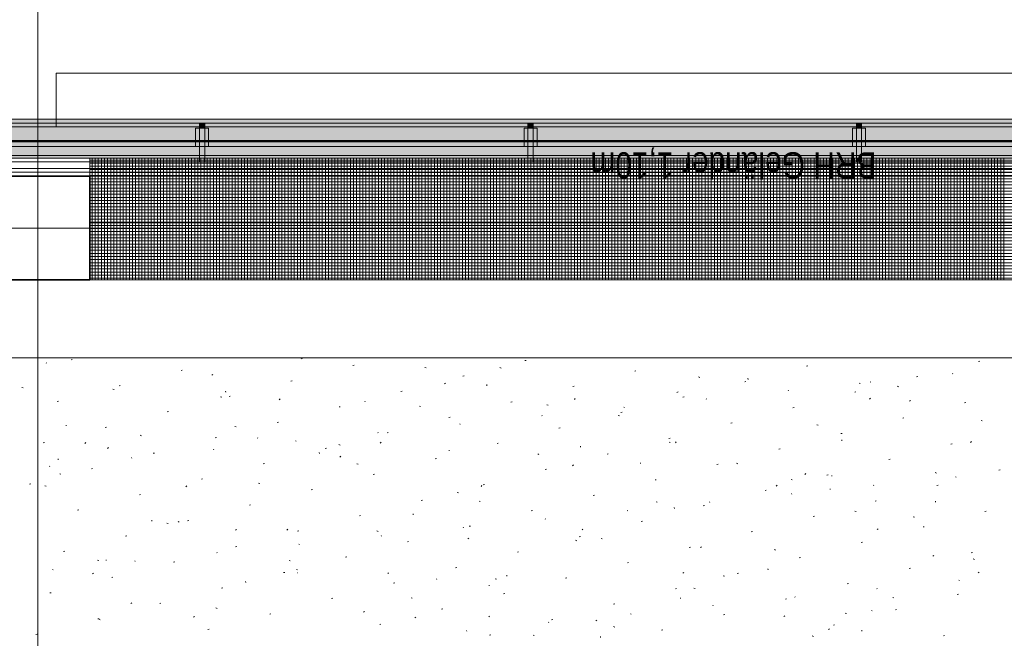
# Model space of a CAD drawing. Extents: x -740 to 300, y 62 to 1112.
# Tile 182 of 187: x -152 to -76, y 968 to 1016. Entities that reach past the tile are written whole.
import ezdxf
from ezdxf.lldxf.tags import DXFTag

# ---------------------------------------------------------------- set-up
doc = ezdxf.new("R2010")
doc.units = 0
doc.layers.get('0').update_dxf_attribs({"lineweight": 13})
for name, color, linetype, lineweight, true_color in [('30 -33 Aussenwände- 3 Aussenstützen', 7, 'Continuous', 50, 0x0000dd), ('30 -33 Aussenwände- 7 Fassade_ Elemente', 7, 'Continuous', 9, 0x00aacc), ('30 -34 Innenwände- 6 Elemente', 7, 'Continuous', 9, 0xff6633), ('30 -35 Decken- 1 Konstruktion-Träger- Stahlbeton', 7, 'Continuous', 13, 0x33aa00), ('30 -36 Dächer- 3 Dachbeläge', 7, 'Continuous', 15, 0x9999ff), ('30 -36 Dächer- 4 Dachbekleidungen', 7, 'Continuous', 9, 0xccccff), ('60- 61 allgemeine Ausstattung- 4 Terrassen', 9, 'Continuous', 9, 0x808080), ('70 -72 Beschriftung- 1 Beschriftung allgemein', 7, 'Continuous', 9, 0xff6633)]:
    doc.layers.add(name, color=color, linetype=linetype, lineweight=lineweight, true_color=true_color)
doc.layers.add('40 -41 Abwasser_Wasser_Gas- 2 Wasser-1', color=7, linetype='Continuous', lineweight=15)
doc.layers.add('70 -71 Achsen- 1 Gebäudeachsen', color=7, linetype='STRICHPUNKT2-A06CPVBCL0', lineweight=18)
doc.styles.get("Standard").update_dxf_attribs({"font": 'ARIALN.TTF'})
tags = doc.linetypes.add('grob-A06CPVB9L0', pattern=[14, 3, -8, 3]).pattern_tags.tags
tags[8:9] = [DXFTag(74, 4), DXFTag(75, 0), DXFTag(340, '0'), DXFTag(46, 0.0), DXFTag(50, 0.0), DXFTag(44, 0.0), DXFTag(45, 0.0)]
tags[6:7] = [DXFTag(74, 4), DXFTag(75, 0), DXFTag(340, '0'), DXFTag(46, 0.0), DXFTag(50, 0.0), DXFTag(44, 0.0), DXFTag(45, 0.0)]
tags[4:5] = [DXFTag(74, 4), DXFTag(75, 0), DXFTag(340, '0'), DXFTag(46, 0.0), DXFTag(50, 0.0), DXFTag(44, 0.0), DXFTag(45, 0.0)]
tags = doc.linetypes.add('STRICHPUNKT2-A06CPVBCL0', pattern=[12.7, 6.35, -3.175, 0, -3.175]).pattern_tags.tags
tags[10:11] = [DXFTag(74, 4), DXFTag(75, 0), DXFTag(340, '0'), DXFTag(46, 0.0), DXFTag(50, 0.0), DXFTag(44, 0.0), DXFTag(45, 0.0)]
tags[8:9] = [DXFTag(74, 4), DXFTag(75, 0), DXFTag(340, '0'), DXFTag(46, 0.0), DXFTag(50, 0.0), DXFTag(44, 0.0), DXFTag(45, 0.0)]
tags[6:7] = [DXFTag(74, 4), DXFTag(75, 0), DXFTag(340, '0'), DXFTag(46, 0.0), DXFTag(50, 0.0), DXFTag(44, 0.0), DXFTag(45, 0.0)]
tags[4:5] = [DXFTag(74, 4), DXFTag(75, 0), DXFTag(340, '0'), DXFTag(46, 0.0), DXFTag(50, 0.0), DXFTag(44, 0.0), DXFTag(45, 0.0)]

# ---------------------------------------------------------------- blocks, each defined once
blk = doc.blocks.new('Referenz-A06CPVBEL0')
at = {"layer": '30 -33 Aussenwände- 3 Aussenstützen', "color": 0, "linetype": 'Continuous', "lineweight": 35, "ltscale": 0.35}
for p, q in [((-146.356, 1003.912), (-154.356, 1003.912)), ((-146.356, 995.912), (-146.356, 1003.912)), ((-154.356, 995.912), (-146.356, 995.912))]:
    blk.add_line(p, q, dxfattribs=at)
at = {"layer": '30 -33 Aussenwände- 3 Aussenstützen', "color": 0, "lineweight": 9}
for p, q in [((-150.356, 1000.912), (-150.356, 998.912)), ((-151.356, 999.912), (-149.356, 999.912))]:
    blk.add_line(p, q, dxfattribs=at)
at = {"layer": '30 -33 Aussenwände- 7 Fassade_ Elemente', "color": 0, "linetype": 'Continuous', "ltscale": 0.13}
for p, q in [((-148.956, 1011.852), (0.244, 1011.852)), ((-148.956, 1007.712), (-148.956, 1011.852)), ((-148.956, 1011.852), (0.244, 1011.852)), ((-148.956, 1008.312), (-148.956, 1011.852)), ((-682.362, 1007.712), (76.349, 1007.712)), ((0.244, 1008.312), (-148.956, 1008.312)), ((0.244, 1007.712), (-148.956, 1007.712))]:
    blk.add_line(p, q, dxfattribs=at)
at = {"layer": '30 -34 Innenwände- 6 Elemente', "color": 0, "linetype": 'Continuous', "ltscale": 0.13}
for p, q in [((76.349, 1007.712), (-682.362, 1007.712)), ((-682.362, 1005.512), (76.349, 1005.512)), ((76.349, 1004.512), (-682.362, 1004.512)), ((-682.362, 1003.912), (76.349, 1003.912))]:
    blk.add_line(p, q, dxfattribs=at)
at = {"layer": '30 -35 Decken- 1 Konstruktion-Träger- Stahlbeton', "color": 0, "linetype": 'grob-A06CPVB9L0', "lineweight": -2, "ltscale": 0.13}
for p, q in [((-146.356, 1003.912), (-2.356, 1003.912)), ((-146.356, 1000.312), (-2.356, 1000.312))]:
    blk.add_line(p, q, dxfattribs=at)
at = {"layer": '30 -35 Decken- 1 Konstruktion-Träger- Stahlbeton', "color": 0, "lineweight": 35}
blk.add_line((-146.356, 1003.912), (-146.356, 1000.312), dxfattribs=at)
at = {"layer": '30 -36 Dächer- 3 Dachbeläge', "color": 0, "linetype": 'Continuous', "ltscale": 0.15}
for p, q in [((76.349, 1008.312), (-682.362, 1008.312)), ((-682.362, 1005.312), (76.349, 1005.312))]:
    blk.add_line(p, q, dxfattribs=at)
at = {"layer": '30 -36 Dächer- 3 Dachbeläge', "color": 0, "lineweight": 9}
for p, q in [((-137.89, 1007.612), (-137.89, 1008.012)), ((-137.49, 1008.012), (-137.49, 1007.612)), ((-112.556, 1007.612), (-112.556, 1008.012)), ((-112.156, 1008.012), (-112.156, 1007.612)), ((-87.223, 1007.612), (-87.223, 1008.012)), ((-86.823, 1008.012), (-86.823, 1007.612)), ((-137.49, 1007.612), (-137.89, 1007.612)), ((-112.156, 1007.612), (-112.556, 1007.612)), ((-86.823, 1007.612), (-87.223, 1007.612))]:
    blk.add_line(p, q, dxfattribs=at)
at = {"layer": '30 -36 Dächer- 3 Dachbeläge', "color": 0, "lineweight": 0}
for points in [[(76.349, 1005.796), (-682.362, 1007.285), (-682.362, 1008.312)], [(76.349, 1005.796), (-682.362, 1008.312), (76.349, 1008.312)], [(-137.89, 1007.612), (-137.49, 1007.612), (-137.89, 1008.012)], [(-137.89, 1008.012), (-137.49, 1007.612), (-137.49, 1008.012)], [(-112.556, 1007.612), (-112.156, 1007.612), (-112.556, 1008.012)], [(-112.556, 1008.012), (-112.156, 1007.612), (-112.156, 1008.012)], [(-87.223, 1007.612), (-86.823, 1007.612), (-87.223, 1008.012)], [(-87.223, 1008.012), (-86.823, 1007.612), (-86.823, 1008.012)], [(-682.362, 1007.285), (76.349, 1005.796), (76.349, 1005.312)], [(-682.362, 1007.285), (76.349, 1005.312), (-682.362, 1005.312)]]:
    blk.add_solid(points, dxfattribs=at)
at = {"layer": '30 -36 Dächer- 4 Dachbekleidungen', "color": 0, "linetype": 'Continuous', "ltscale": 0.13}
for p, q in [((76.349, 1008.012), (-682.362, 1008.012)), ((-138.19, 1006.212), (-138.19, 1007.612)), ((-138.19, 1007.612), (-137.89, 1007.612)), ((-137.49, 1007.612), (-137.89, 1007.612)), ((-137.89, 1007.612), (-137.89, 1006.212)), ((-137.49, 1006.212), (-137.49, 1007.612)), ((-137.19, 1007.612), (-137.49, 1007.612)), ((-137.19, 1006.212), (-137.19, 1007.612)), ((-112.856, 1006.212), (-112.856, 1007.612)), ((-112.856, 1007.612), (-112.556, 1007.612)), ((-112.156, 1007.612), (-112.556, 1007.612)), ((-112.556, 1007.612), (-112.556, 1006.212)), ((-112.156, 1006.212), (-112.156, 1007.612)), ((-111.856, 1007.612), (-112.156, 1007.612)), ((-111.856, 1006.212), (-111.856, 1007.612)), ((-87.523, 1006.212), (-87.523, 1007.612)), ((-87.523, 1007.612), (-87.223, 1007.612)), ((-86.823, 1007.612), (-87.223, 1007.612)), ((-87.223, 1007.612), (-87.223, 1006.212)), ((-86.823, 1006.212), (-86.823, 1007.612)), ((-86.523, 1007.612), (-86.823, 1007.612)), ((-86.523, 1006.212), (-86.523, 1007.612)), ((-682.362, 1006.212), (76.349, 1006.212)), ((-137.89, 1005.012), (-137.89, 1006.212)), ((-137.49, 1006.212), (-137.49, 1005.012)), ((-112.556, 1005.012), (-112.556, 1006.212)), ((-112.156, 1006.212), (-112.156, 1005.012)), ((-87.223, 1005.012), (-87.223, 1006.212)), ((-86.823, 1006.212), (-86.823, 1005.012)), ((76.349, 1005.012), (-682.362, 1005.012)), ((-137.49, 1005.012), (-137.89, 1005.012)), ((-112.156, 1005.012), (-112.556, 1005.012)), ((-86.823, 1005.012), (-87.223, 1005.012)), ((-682.362, 1004.212), (76.349, 1004.212))]:
    blk.add_line(p, q, dxfattribs=at)
at = {"layer": '40 -41 Abwasser_Wasser_Gas- 2 Wasser-1', "color": 0, "linetype": 'Continuous', "lineweight": 9, "ltscale": 0.13}
for p, q in [((-682.362, 995.912), (76.349, 995.912)), ((76.349, 989.912), (-682.362, 989.912))]:
    blk.add_line(p, q, dxfattribs=at)
at = {"layer": '60- 61 allgemeine Ausstattung- 4 Terrassen', "color": 0, "linetype": 'grob-A06CPVB9L0', "lineweight": 50, "ltscale": 0.5}
blk.add_line((-682.362, 1006.612), (8.344, 1006.612), dxfattribs=at)
at = {"layer": '60- 61 allgemeine Ausstattung- 4 Terrassen', "color": 0}
for p, q in [((-146.356, 1005.312), (-2.356, 1005.312)), ((-146.356, 995.912), (-146.356, 1005.312)), ((-146.356, 1005.162), (-2.356, 1005.162)), ((-146.356, 1004.922), (-2.356, 1004.922)), ((-146.356, 1004.682), (-2.356, 1004.682)), ((-146.176, 995.912), (-146.176, 1005.312)), ((-145.936, 995.912), (-145.936, 1005.312)), ((-145.696, 995.912), (-145.696, 1005.312)), ((-145.456, 995.912), (-145.456, 1005.312)), ((-145.216, 995.912), (-145.216, 1005.312)), ((-144.976, 995.912), (-144.976, 1005.312)), ((-144.736, 995.912), (-144.736, 1005.312)), ((-144.496, 995.912), (-144.496, 1005.312)), ((-144.256, 995.912), (-144.256, 1005.312)), ((-144.016, 995.912), (-144.016, 1005.312)), ((-143.776, 995.912), (-143.776, 1005.312)), ((-143.536, 995.912), (-143.536, 1005.312)), ((-143.296, 995.912), (-143.296, 1005.312)), ((-143.056, 995.912), (-143.056, 1005.312)), ((-142.816, 995.912), (-142.816, 1005.312)), ((-142.576, 995.912), (-142.576, 1005.312)), ((-142.336, 995.912), (-142.336, 1005.312)), ((-142.096, 995.912), (-142.096, 1005.312)), ((-141.856, 995.912), (-141.856, 1005.312)), ((-141.616, 995.912), (-141.616, 1005.312)), ((-141.376, 995.912), (-141.376, 1005.312)), ((-141.136, 995.912), (-141.136, 1005.312)), ((-140.896, 995.912), (-140.896, 1005.312)), ((-140.656, 995.912), (-140.656, 1005.312)), ((-140.416, 995.912), (-140.416, 1005.312)), ((-140.176, 995.912), (-140.176, 1005.312)), ((-139.936, 995.912), (-139.936, 1005.312)), ((-139.696, 995.912), (-139.696, 1005.312)), ((-139.456, 995.912), (-139.456, 1005.312)), ((-139.216, 995.912), (-139.216, 1005.312)), ((-138.976, 995.912), (-138.976, 1005.312)), ((-138.736, 995.912), (-138.736, 1005.312)), ((-138.496, 995.912), (-138.496, 1005.312)), ((-138.256, 995.912), (-138.256, 1005.312)), ((-138.016, 995.912), (-138.016, 1005.312)), ((-137.776, 995.912), (-137.776, 1005.312)), ((-137.536, 995.912), (-137.536, 1005.312)), ((-137.296, 995.912), (-137.296, 1005.312)), ((-137.056, 995.912), (-137.056, 1005.312)), ((-136.816, 995.912), (-136.816, 1005.312)), ((-136.576, 995.912), (-136.576, 1005.312)), ((-136.336, 995.912), (-136.336, 1005.312)), ((-136.096, 995.912), (-136.096, 1005.312)), ((-135.856, 995.912), (-135.856, 1005.312)), ((-135.616, 995.912), (-135.616, 1005.312)), ((-135.376, 995.912), (-135.376, 1005.312)), ((-135.136, 995.912), (-135.136, 1005.312)), ((-134.896, 995.912), (-134.896, 1005.312)), ((-134.656, 995.912), (-134.656, 1005.312)), ((-134.416, 995.912), (-134.416, 1005.312)), ((-134.176, 995.912), (-134.176, 1005.312)), ((-133.936, 995.912), (-133.936, 1005.312)), ((-133.696, 995.912), (-133.696, 1005.312)), ((-133.456, 995.912), (-133.456, 1005.312)), ((-133.216, 995.912), (-133.216, 1005.312)), ((-132.976, 995.912), (-132.976, 1005.312)), ((-132.736, 995.912), (-132.736, 1005.312)), ((-132.496, 995.912), (-132.496, 1005.312)), ((-132.256, 995.912), (-132.256, 1005.312)), ((-132.016, 995.912), (-132.016, 1005.312)), ((-131.776, 995.912), (-131.776, 1005.312)), ((-131.536, 995.912), (-131.536, 1005.312)), ((-131.296, 995.912), (-131.296, 1005.312)), ((-131.056, 995.912), (-131.056, 1005.312)), ((-130.816, 995.912), (-130.816, 1005.312)), ((-130.576, 995.912), (-130.576, 1005.312)), ((-130.336, 995.912), (-130.336, 1005.312)), ((-130.096, 995.912), (-130.096, 1005.312)), ((-129.856, 995.912), (-129.856, 1005.312)), ((-129.616, 995.912), (-129.616, 1005.312)), ((-129.376, 995.912), (-129.376, 1005.312)), ((-129.136, 995.912), (-129.136, 1005.312)), ((-128.896, 995.912), (-128.896, 1005.312)), ((-128.656, 995.912), (-128.656, 1005.312)), ((-128.416, 995.912), (-128.416, 1005.312)), ((-128.176, 995.912), (-128.176, 1005.312)), ((-127.936, 995.912), (-127.936, 1005.312)), ((-127.696, 995.912), (-127.696, 1005.312)), ((-127.456, 995.912), (-127.456, 1005.312)), ((-127.216, 995.912), (-127.216, 1005.312)), ((-126.976, 995.912), (-126.976, 1005.312)), ((-126.736, 995.912), (-126.736, 1005.312)), ((-126.496, 995.912), (-126.496, 1005.312)), ((-126.256, 995.912), (-126.256, 1005.312)), ((-126.016, 995.912), (-126.016, 1005.312)), ((-125.776, 995.912), (-125.776, 1005.312)), ((-125.536, 995.912), (-125.536, 1005.312)), ((-125.296, 995.912), (-125.296, 1005.312)), ((-125.056, 995.912), (-125.056, 1005.312)), ((-124.816, 995.912), (-124.816, 1005.312)), ((-124.576, 995.912), (-124.576, 1005.312)), ((-124.336, 995.912), (-124.336, 1005.312)), ((-124.096, 995.912), (-124.096, 1005.312)), ((-123.856, 995.912), (-123.856, 1005.312)), ((-123.616, 995.912), (-123.616, 1005.312)), ((-123.376, 995.912), (-123.376, 1005.312)), ((-123.136, 995.912), (-123.136, 1005.312)), ((-122.896, 995.912), (-122.896, 1005.312)), ((-122.656, 995.912), (-122.656, 1005.312)), ((-122.416, 995.912), (-122.416, 1005.312)), ((-122.176, 995.912), (-122.176, 1005.312)), ((-121.936, 995.912), (-121.936, 1005.312)), ((-121.696, 995.912), (-121.696, 1005.312)), ((-121.456, 995.912), (-121.456, 1005.312)), ((-121.216, 995.912), (-121.216, 1005.312)), ((-120.976, 995.912), (-120.976, 1005.312)), ((-120.736, 995.912), (-120.736, 1005.312)), ((-120.496, 995.912), (-120.496, 1005.312)), ((-120.256, 995.912), (-120.256, 1005.312)), ((-120.016, 995.912), (-120.016, 1005.312)), ((-119.776, 995.912), (-119.776, 1005.312)), ((-119.536, 995.912), (-119.536, 1005.312)), ((-119.296, 995.912), (-119.296, 1005.312)), ((-119.056, 995.912), (-119.056, 1005.312)), ((-118.816, 995.912), (-118.816, 1005.312)), ((-118.576, 995.912), (-118.576, 1005.312)), ((-118.336, 995.912), (-118.336, 1005.312)), ((-118.096, 995.912), (-118.096, 1005.312)), ((-117.856, 995.912), (-117.856, 1005.312)), ((-117.616, 995.912), (-117.616, 1005.312)), ((-117.376, 995.912), (-117.376, 1005.312)), ((-117.136, 995.912), (-117.136, 1005.312)), ((-116.896, 995.912), (-116.896, 1005.312)), ((-116.656, 995.912), (-116.656, 1005.312)), ((-116.416, 995.912), (-116.416, 1005.312)), ((-116.176, 995.912), (-116.176, 1005.312)), ((-115.936, 995.912), (-115.936, 1005.312)), ((-115.696, 995.912), (-115.696, 1005.312)), ((-115.456, 995.912), (-115.456, 1005.312)), ((-115.216, 995.912), (-115.216, 1005.312)), ((-114.976, 995.912), (-114.976, 1005.312)), ((-114.736, 995.912), (-114.736, 1005.312)), ((-114.496, 995.912), (-114.496, 1005.312)), ((-114.256, 995.912), (-114.256, 1005.312)), ((-114.016, 995.912), (-114.016, 1005.312)), ((-113.776, 995.912), (-113.776, 1005.312)), ((-113.536, 995.912), (-113.536, 1005.312)), ((-113.296, 995.912), (-113.296, 1005.312)), ((-113.056, 995.912), (-113.056, 1005.312)), ((-112.816, 995.912), (-112.816, 1005.312)), ((-112.576, 995.912), (-112.576, 1005.312)), ((-112.336, 995.912), (-112.336, 1005.312)), ((-112.096, 995.912), (-112.096, 1005.312)), ((-111.856, 995.912), (-111.856, 1005.312)), ((-111.616, 995.912), (-111.616, 1005.312)), ((-111.376, 995.912), (-111.376, 1005.312)), ((-111.136, 995.912), (-111.136, 1005.312)), ((-110.896, 995.912), (-110.896, 1005.312)), ((-110.656, 995.912), (-110.656, 1005.312)), ((-110.416, 995.912), (-110.416, 1005.312)), ((-110.176, 995.912), (-110.176, 1005.312)), ((-109.936, 995.912), (-109.936, 1005.312)), ((-109.696, 995.912), (-109.696, 1005.312)), ((-109.456, 995.912), (-109.456, 1005.312)), ((-109.216, 995.912), (-109.216, 1005.312)), ((-108.976, 995.912), (-108.976, 1005.312)), ((-108.736, 995.912), (-108.736, 1005.312)), ((-108.496, 995.912), (-108.496, 1005.312)), ((-108.256, 995.912), (-108.256, 1005.312)), ((-108.016, 995.912), (-108.016, 1005.312)), ((-107.776, 995.912), (-107.776, 1005.312)), ((-107.536, 995.912), (-107.536, 1005.312)), ((-107.296, 995.912), (-107.296, 1005.312)), ((-107.056, 995.912), (-107.056, 1005.312)), ((-106.816, 995.912), (-106.816, 1005.312)), ((-106.576, 995.912), (-106.576, 1005.312)), ((-106.336, 995.912), (-106.336, 1005.312)), ((-106.096, 995.912), (-106.096, 1005.312)), ((-105.856, 995.912), (-105.856, 1005.312)), ((-105.616, 995.912), (-105.616, 1005.312)), ((-105.376, 995.912), (-105.376, 1005.312)), ((-105.136, 995.912), (-105.136, 1005.312)), ((-104.896, 995.912), (-104.896, 1005.312)), ((-104.656, 995.912), (-104.656, 1005.312)), ((-104.416, 995.912), (-104.416, 1005.312)), ((-104.176, 995.912), (-104.176, 1005.312)), ((-103.936, 995.912), (-103.936, 1005.312)), ((-103.696, 995.912), (-103.696, 1005.312)), ((-103.456, 995.912), (-103.456, 1005.312)), ((-103.216, 995.912), (-103.216, 1005.312)), ((-102.976, 995.912), (-102.976, 1005.312)), ((-102.736, 995.912), (-102.736, 1005.312)), ((-102.496, 995.912), (-102.496, 1005.312)), ((-102.256, 995.912), (-102.256, 1005.312)), ((-102.016, 995.912), (-102.016, 1005.312)), ((-101.776, 995.912), (-101.776, 1005.312)), ((-101.536, 995.912), (-101.536, 1005.312)), ((-101.296, 995.912), (-101.296, 1005.312)), ((-101.056, 995.912), (-101.056, 1005.312)), ((-100.816, 995.912), (-100.816, 1005.312)), ((-100.576, 995.912), (-100.576, 1005.312)), ((-100.336, 995.912), (-100.336, 1005.312)), ((-100.096, 995.912), (-100.096, 1005.312)), ((-99.856, 995.912), (-99.856, 1005.312)), ((-99.616, 995.912), (-99.616, 1005.312)), ((-99.376, 995.912), (-99.376, 1005.312)), ((-99.136, 995.912), (-99.136, 1005.312)), ((-98.896, 995.912), (-98.896, 1005.312)), ((-98.656, 995.912), (-98.656, 1005.312)), ((-98.416, 995.912), (-98.416, 1005.312)), ((-98.176, 995.912), (-98.176, 1005.312)), ((-97.936, 995.912), (-97.936, 1005.312)), ((-97.696, 995.912), (-97.696, 1005.312)), ((-97.456, 995.912), (-97.456, 1005.312)), ((-97.216, 995.912), (-97.216, 1005.312)), ((-96.976, 995.912), (-96.976, 1005.312)), ((-96.736, 995.912), (-96.736, 1005.312)), ((-96.496, 995.912), (-96.496, 1005.312)), ((-96.256, 995.912), (-96.256, 1005.312)), ((-96.016, 995.912), (-96.016, 1005.312)), ((-95.776, 995.912), (-95.776, 1005.312)), ((-95.536, 995.912), (-95.536, 1005.312)), ((-95.296, 995.912), (-95.296, 1005.312)), ((-95.056, 995.912), (-95.056, 1005.312)), ((-94.816, 995.912), (-94.816, 1005.312)), ((-94.576, 995.912), (-94.576, 1005.312)), ((-94.336, 995.912), (-94.336, 1005.312)), ((-94.096, 995.912), (-94.096, 1005.312)), ((-93.856, 995.912), (-93.856, 1005.312)), ((-93.616, 995.912), (-93.616, 1005.312)), ((-93.376, 995.912), (-93.376, 1005.312)), ((-93.136, 995.912), (-93.136, 1005.312)), ((-92.896, 995.912), (-92.896, 1005.312)), ((-92.656, 995.912), (-92.656, 1005.312)), ((-92.416, 995.912), (-92.416, 1005.312)), ((-92.176, 995.912), (-92.176, 1005.312)), ((-91.936, 995.912), (-91.936, 1005.312)), ((-91.696, 995.912), (-91.696, 1005.312)), ((-91.456, 995.912), (-91.456, 1005.312)), ((-91.216, 995.912), (-91.216, 1005.312)), ((-90.976, 995.912), (-90.976, 1005.312)), ((-90.736, 995.912), (-90.736, 1005.312)), ((-90.496, 995.912), (-90.496, 1005.312)), ((-90.256, 995.912), (-90.256, 1005.312)), ((-90.016, 995.912), (-90.016, 1005.312)), ((-89.776, 995.912), (-89.776, 1005.312)), ((-89.536, 995.912), (-89.536, 1005.312)), ((-89.296, 995.912), (-89.296, 1005.312)), ((-89.056, 995.912), (-89.056, 1005.312)), ((-88.816, 995.912), (-88.816, 1005.312)), ((-88.576, 995.912), (-88.576, 1005.312)), ((-88.336, 995.912), (-88.336, 1005.312)), ((-88.096, 995.912), (-88.096, 1005.312)), ((-87.856, 995.912), (-87.856, 1005.312)), ((-87.616, 995.912), (-87.616, 1005.312)), ((-87.376, 995.912), (-87.376, 1005.312)), ((-87.136, 995.912), (-87.136, 1005.312)), ((-86.896, 995.912), (-86.896, 1005.312)), ((-86.656, 995.912), (-86.656, 1005.312)), ((-86.416, 995.912), (-86.416, 1005.312)), ((-86.176, 995.912), (-86.176, 1005.312)), ((-85.936, 995.912), (-85.936, 1005.312)), ((-85.696, 995.912), (-85.696, 1005.312)), ((-85.456, 995.912), (-85.456, 1005.312)), ((-85.216, 995.912), (-85.216, 1005.312)), ((-84.976, 995.912), (-84.976, 1005.312)), ((-84.736, 995.912), (-84.736, 1005.312)), ((-84.496, 995.912), (-84.496, 1005.312)), ((-84.256, 995.912), (-84.256, 1005.312)), ((-84.016, 995.912), (-84.016, 1005.312)), ((-83.776, 995.912), (-83.776, 1005.312)), ((-83.536, 995.912), (-83.536, 1005.312)), ((-83.296, 995.912), (-83.296, 1005.312)), ((-83.056, 995.912), (-83.056, 1005.312)), ((-82.816, 995.912), (-82.816, 1005.312)), ((-82.576, 995.912), (-82.576, 1005.312)), ((-82.336, 995.912), (-82.336, 1005.312)), ((-82.096, 995.912), (-82.096, 1005.312)), ((-81.856, 995.912), (-81.856, 1005.312)), ((-81.616, 995.912), (-81.616, 1005.312)), ((-81.376, 995.912), (-81.376, 1005.312)), ((-81.136, 995.912), (-81.136, 1005.312)), ((-80.896, 995.912), (-80.896, 1005.312)), ((-80.656, 995.912), (-80.656, 1005.312)), ((-80.416, 995.912), (-80.416, 1005.312)), ((-80.176, 995.912), (-80.176, 1005.312)), ((-79.936, 995.912), (-79.936, 1005.312)), ((-79.696, 995.912), (-79.696, 1005.312)), ((-79.456, 995.912), (-79.456, 1005.312)), ((-79.216, 995.912), (-79.216, 1005.312)), ((-78.976, 995.912), (-78.976, 1005.312)), ((-78.736, 995.912), (-78.736, 1005.312)), ((-78.496, 995.912), (-78.496, 1005.312)), ((-78.256, 995.912), (-78.256, 1005.312)), ((-78.016, 995.912), (-78.016, 1005.312)), ((-77.776, 995.912), (-77.776, 1005.312)), ((-77.536, 995.912), (-77.536, 1005.312)), ((-77.296, 995.912), (-77.296, 1005.312)), ((-77.056, 995.912), (-77.056, 1005.312)), ((-76.816, 995.912), (-76.816, 1005.312)), ((-76.576, 995.912), (-76.576, 1005.312)), ((-76.336, 995.912), (-76.336, 1005.312)), ((-76.096, 995.912), (-76.096, 1005.312)), ((-75.856, 995.912), (-75.856, 1005.312)), ((-146.356, 1004.442), (-2.356, 1004.442)), ((-146.356, 1004.202), (-2.356, 1004.202)), ((-146.356, 1003.962), (-2.356, 1003.962)), ((-146.356, 1003.722), (-2.356, 1003.722)), ((-146.356, 1003.482), (-2.356, 1003.482)), ((-146.356, 1003.242), (-2.356, 1003.242)), ((-146.356, 1003.002), (-2.356, 1003.002)), ((-146.356, 1002.762), (-2.356, 1002.762)), ((-146.356, 1002.522), (-2.356, 1002.522)), ((-146.356, 1002.282), (-2.356, 1002.282)), ((-146.356, 1002.042), (-2.356, 1002.042)), ((-146.356, 1001.802), (-2.356, 1001.802)), ((-146.356, 1001.562), (-2.356, 1001.562)), ((-146.356, 1001.322), (-2.356, 1001.322)), ((-146.356, 1001.082), (-2.356, 1001.082)), ((-146.356, 1000.842), (-2.356, 1000.842)), ((-146.356, 1000.602), (-2.356, 1000.602)), ((-146.356, 1000.362), (-2.356, 1000.362)), ((-146.356, 1000.122), (-2.356, 1000.122)), ((-146.356, 999.882), (-2.356, 999.882)), ((-146.356, 999.642), (-2.356, 999.642)), ((-146.356, 999.402), (-2.356, 999.402)), ((-146.356, 999.162), (-2.356, 999.162)), ((-146.356, 998.922), (-2.356, 998.922)), ((-146.356, 998.682), (-2.356, 998.682)), ((-146.356, 998.442), (-2.356, 998.442)), ((-146.356, 998.202), (-2.356, 998.202)), ((-146.356, 997.962), (-2.356, 997.962)), ((-146.356, 997.722), (-2.356, 997.722)), ((-146.356, 997.482), (-2.356, 997.482)), ((-146.356, 997.242), (-2.356, 997.242)), ((-146.356, 997.002), (-2.356, 997.002)), ((-146.356, 996.762), (-2.356, 996.762)), ((-146.356, 996.522), (-2.356, 996.522)), ((-146.356, 996.282), (-2.356, 996.282)), ((-146.356, 996.042), (-2.356, 996.042)), ((-2.356, 995.912), (-146.356, 995.912)), ((-149.692, 989.496), (-149.724, 989.532)), ((-147.796, 989.746), (-147.701, 989.77)), ((-130.054, 989.875), (-129.963, 989.839)), ((-112.803, 989.693), (-112.707, 989.717)), ((-77.81, 989.64), (-77.714, 989.664)), ((-139.315, 988.935), (-139.22, 988.959)), ((-126.059, 989.314), (-125.964, 989.338)), ((-120.502, 989.165), (-120.408, 989.137)), ((-114.724, 989.157), (-114.633, 989.12)), ((-104.322, 988.882), (-104.226, 988.906)), ((-91.066, 989.261), (-90.97, 989.285)), ((-79.794, 988.675), (-79.827, 988.712)), ((-136.848, 988.635), (-136.929, 988.578)), ((-130.834, 988.123), (-130.739, 988.147)), ((-118.916, 987.967), (-118.997, 987.91)), ((-117.578, 988.503), (-117.482, 988.526)), ((-99.395, 988.439), (-99.304, 988.402)), ((-95.841, 988.07), (-95.745, 988.094)), ((-95.58, 988.245), (-95.59, 988.333)), ((-87.023, 987.966), (-86.929, 987.937)), ((-86.125, 988.026), (-86.158, 988.062)), ((-82.585, 988.449), (-82.489, 988.473)), ((-151.587, 987.625), (-151.496, 987.588)), ((-144.569, 987.487), (-144.474, 987.458)), ((-144.09, 987.744), (-143.995, 987.768)), ((-135.869, 987.264), (-135.878, 987.352)), ((-122.353, 987.312), (-122.258, 987.336)), ((-115.724, 987.754), (-115.734, 987.843)), ((-109.097, 987.691), (-109.001, 987.715)), ((-100.985, 987.298), (-101.065, 987.242)), ((-92.456, 987.376), (-92.489, 987.413)), ((-87.36, 987.259), (-87.264, 987.283)), ((-84.065, 987.721), (-83.974, 987.684)), ((-148.865, 986.554), (-148.77, 986.578)), ((-136.258, 986.907), (-136.166, 986.87)), ((-135.609, 986.933), (-135.514, 986.957)), ((-131.675, 986.747), (-131.747, 986.68)), ((-125.13, 986.559), (-125.113, 986.518)), ((-113.872, 986.501), (-113.776, 986.524)), ((-108.904, 986.772), (-108.976, 986.704)), ((-100.616, 986.88), (-100.52, 986.904)), ((-98.787, 986.727), (-98.82, 986.763)), ((-86.133, 986.796), (-86.205, 986.729)), ((-83.053, 986.63), (-83.133, 986.574)), ((-78.879, 986.447), (-78.783, 986.471)), ((-140.384, 985.742), (-140.289, 985.766)), ((-127.128, 986.121), (-127.033, 986.145)), ((-120.928, 986.188), (-120.837, 986.152)), ((-111.09, 986.288), (-110.995, 986.259)), ((-105.391, 985.689), (-105.295, 985.713)), ((-105.119, 986.078), (-105.151, 986.114)), ((-92.135, 986.068), (-92.039, 986.092)), ((-131.903, 984.931), (-131.808, 984.955)), ((-118.647, 985.31), (-118.552, 985.334)), ((-111.45, 985.428), (-111.483, 985.465)), ((-105.599, 985.47), (-105.507, 985.433)), ((-96.91, 984.878), (-96.814, 984.902)), ((-83.654, 985.257), (-83.558, 985.281)), ((-77.611, 985.088), (-77.517, 985.059)), ((-148.19, 984.706), (-148.146, 984.703)), ((-145.159, 984.552), (-145.064, 984.576)), ((-135.156, 984.61), (-135.062, 984.581)), ((-124.112, 984.13), (-124.145, 984.166)), ((-123.422, 984.119), (-123.327, 984.143)), ((-117.781, 984.779), (-117.814, 984.815)), ((-110.166, 984.499), (-110.07, 984.522)), ((-90.269, 984.752), (-90.178, 984.715)), ((-149.934, 983.361), (-149.839, 983.385)), ((-146.66, 983.379), (-146.732, 983.312)), ((-142.461, 983.938), (-142.37, 983.901)), ((-136.678, 983.74), (-136.583, 983.764)), ((-133.426, 983.732), (-133.382, 983.729)), ((-130.443, 983.48), (-130.476, 983.517)), ((-123.889, 983.403), (-123.961, 983.336)), ((-101.685, 983.687), (-101.589, 983.711)), ((-101.677, 983.41), (-101.583, 983.381)), ((-101.118, 983.427), (-101.19, 983.36)), ((-88.429, 984.066), (-88.333, 984.09)), ((-88.351, 983.514), (-88.361, 983.602)), ((-78.346, 983.452), (-78.418, 983.384)), ((-144.911, 982.989), (-144.991, 982.933)), ((-136.774, 982.831), (-136.807, 982.867)), ((-128.639, 982.533), (-128.649, 982.621)), ((-128.197, 982.929), (-128.102, 982.953)), ((-127.132, 983.22), (-127.041, 983.183)), ((-118.662, 982.758), (-118.618, 982.755)), ((-114.941, 983.308), (-114.846, 983.332)), ((-108.495, 983.024), (-108.505, 983.112)), ((-93.204, 982.876), (-93.108, 982.9)), ((-79.948, 983.255), (-79.852, 983.279)), ((-148.784, 982.043), (-148.793, 982.131)), ((-143.106, 982.181), (-143.139, 982.218)), ((-141.453, 982.55), (-141.358, 982.574)), ((-126.979, 982.321), (-127.06, 982.265)), ((-119.716, 982.117), (-119.621, 982.141)), ((-111.802, 982.501), (-111.711, 982.464)), ((-106.46, 982.497), (-106.364, 982.52)), ((-84.723, 982.064), (-84.627, 982.088)), ((-149.437, 981.532), (-149.47, 981.569)), ((-146.228, 981.359), (-146.133, 981.383)), ((-132.972, 981.738), (-132.877, 981.762)), ((-125.744, 981.732), (-125.649, 981.703)), ((-111.235, 981.306), (-111.14, 981.33)), ((-109.047, 981.653), (-109.128, 981.596)), ((-103.899, 981.784), (-103.854, 981.781)), ((-97.979, 981.685), (-97.883, 981.709)), ((-96.473, 981.783), (-96.381, 981.746)), ((-76.242, 981.253), (-76.146, 981.277)), ((-148.665, 980.969), (-148.574, 980.932)), ((-137.747, 980.548), (-137.652, 980.572)), ((-124.491, 980.927), (-124.396, 980.951)), ((-102.754, 980.495), (-102.658, 980.518)), ((-92.265, 980.532), (-92.171, 980.503)), ((-91.115, 980.985), (-91.196, 980.928)), ((-89.498, 980.874), (-89.402, 980.898)), ((-89.135, 980.81), (-89.091, 980.807)), ((-81.143, 981.065), (-81.052, 981.028)), ((-79.539, 980.711), (-79.572, 980.748)), ((-151.004, 980.169), (-150.908, 980.192)), ((-149.81, 980.054), (-149.716, 980.025)), ((-138.874, 980.035), (-138.946, 979.968)), ((-133.336, 980.251), (-133.244, 980.214)), ((-129.266, 979.736), (-129.171, 979.76)), ((-116.102, 980.059), (-116.174, 979.992)), ((-116.01, 980.115), (-115.915, 980.139)), ((-94.273, 979.683), (-94.177, 979.707)), ((-93.331, 980.083), (-93.403, 980.016)), ((-89.262, 979.812), (-89.245, 979.771)), ((-85.87, 980.062), (-85.903, 980.098)), ((-81.017, 980.062), (-80.921, 980.086)), ((-142.522, 979.357), (-142.427, 979.381)), ((-120.785, 978.925), (-120.69, 978.949)), ((-118.006, 979.533), (-117.915, 979.496)), ((-116.331, 978.854), (-116.237, 978.825)), ((-107.529, 979.304), (-107.434, 979.328)), ((-92.201, 979.413), (-92.234, 979.449)), ((-85.792, 978.872), (-85.696, 978.896)), ((-81.122, 978.783), (-81.131, 978.871)), ((-147.298, 978.167), (-147.202, 978.19)), ((-134.041, 978.546), (-133.946, 978.57)), ((-112.304, 978.113), (-112.209, 978.137)), ((-104.864, 978.114), (-104.897, 978.15)), ((-102.676, 978.814), (-102.585, 978.777)), ((-101.266, 978.293), (-101.276, 978.381)), ((-99.048, 978.493), (-98.952, 978.516)), ((-98.533, 978.763), (-98.566, 978.8)), ((-87.347, 978.096), (-87.256, 978.059)), ((-77.311, 978.06), (-77.215, 978.084)), ((-141.554, 977.312), (-141.564, 977.4)), ((-138.816, 977.355), (-138.721, 977.379)), ((-125.56, 977.734), (-125.465, 977.758)), ((-121.41, 977.802), (-121.42, 977.891)), ((-111.195, 977.464), (-111.228, 977.501)), ((-103.823, 977.302), (-103.728, 977.326)), ((-90.567, 977.681), (-90.471, 977.705)), ((-82.852, 977.655), (-82.758, 977.626)), ((-140.398, 977.176), (-140.304, 977.147)), ((-139.539, 977.282), (-139.448, 977.245)), ((-135.041, 976.676), (-135.122, 976.619)), ((-131.087, 976.691), (-131.159, 976.623)), ((-130.335, 976.544), (-130.24, 976.568)), ((-124.21, 976.564), (-124.119, 976.527)), ((-117.526, 976.815), (-117.559, 976.852)), ((-117.079, 976.923), (-116.984, 976.947)), ((-108.316, 976.715), (-108.388, 976.648)), ((-85.545, 976.739), (-85.617, 976.672)), ((-82.086, 976.87), (-81.99, 976.894)), ((-143.592, 976.165), (-143.496, 976.188)), ((-123.857, 976.166), (-123.89, 976.202)), ((-117.11, 976.007), (-117.19, 975.951)), ((-108.88, 975.846), (-108.789, 975.809)), ((-108.598, 976.111), (-108.503, 976.135)), ((-106.919, 975.977), (-106.825, 975.948)), ((-95.342, 976.491), (-95.246, 976.514)), ((-135.11, 975.353), (-135.015, 975.377)), ((-130.188, 975.516), (-130.221, 975.553)), ((-121.854, 975.732), (-121.759, 975.756)), ((-100.117, 975.3), (-100.022, 975.324)), ((-99.178, 975.339), (-99.259, 975.283)), ((-93.551, 975.127), (-93.459, 975.09)), ((-86.861, 975.679), (-86.765, 975.703)), ((-148.367, 974.974), (-148.271, 974.998)), ((-145.743, 974.313), (-145.652, 974.276)), ((-145.106, 974.316), (-145.061, 974.313)), ((-136.52, 974.867), (-136.553, 974.904)), ((-130.985, 974.299), (-130.891, 974.27)), ((-126.629, 974.542), (-126.534, 974.566)), ((-113.373, 974.921), (-113.278, 974.945)), ((-91.636, 974.489), (-91.54, 974.512)), ((-81.246, 974.671), (-81.327, 974.614)), ((-78.38, 974.868), (-78.284, 974.892)), ((-78.221, 974.409), (-78.13, 974.372)), ((-149.182, 973.568), (-149.215, 973.605)), ((-142.851, 974.218), (-142.884, 974.254)), ((-139.886, 974.163), (-139.79, 974.186)), ((-130.414, 973.595), (-130.322, 973.558)), ((-118.148, 973.73), (-118.053, 973.754)), ((-104.892, 974.109), (-104.797, 974.133)), ((-94.037, 973.562), (-94.046, 973.65)), ((-83.155, 973.677), (-83.059, 973.701)), ((-146.072, 973.322), (-146.144, 973.255)), ((-144.661, 972.972), (-144.565, 972.996)), ((-131.404, 973.351), (-131.309, 973.375)), ((-130.342, 973.342), (-130.297, 973.339)), ((-123.301, 973.346), (-123.373, 973.279)), ((-119.599, 972.87), (-119.583, 972.829)), ((-115.084, 972.877), (-114.993, 972.84)), ((-114.181, 973.072), (-114.191, 973.16)), ((-109.667, 972.919), (-109.572, 972.943)), ((-100.529, 973.371), (-100.601, 973.303)), ((-97.506, 973.099), (-97.412, 973.07)), ((-96.411, 973.298), (-96.316, 973.322)), ((-79.284, 972.747), (-79.317, 972.784)), ((-77.758, 973.395), (-77.83, 973.328)), ((-136.18, 972.161), (-136.084, 972.184)), ((-134.325, 972.581), (-134.335, 972.669)), ((-122.923, 972.54), (-122.828, 972.564)), ((-115.578, 972.368), (-115.534, 972.365)), ((-101.186, 972.108), (-101.091, 972.131)), ((-99.754, 972.158), (-99.663, 972.122)), ((-87.93, 972.487), (-87.834, 972.51)), ((-85.616, 972.098), (-85.648, 972.135)), ((-149.436, 971.782), (-149.34, 971.805)), ((-127.698, 971.349), (-127.603, 971.373)), ((-121.573, 971.421), (-121.479, 971.392)), ((-114.442, 971.728), (-114.347, 971.752)), ((-100.814, 971.394), (-100.77, 971.391)), ((-92.705, 971.296), (-92.61, 971.32)), ((-91.947, 971.449), (-91.98, 971.485)), ((-84.425, 971.44), (-84.334, 971.403)), ((-79.449, 971.675), (-79.353, 971.699)), ((-143.104, 971.03), (-143.185, 970.974)), ((-140.955, 970.97), (-140.859, 970.994)), ((-136.617, 970.626), (-136.526, 970.589)), ((-119.217, 970.538), (-119.122, 970.562)), ((-105.961, 970.917), (-105.866, 970.941)), ((-98.278, 970.799), (-98.311, 970.836)), ((-84.224, 970.485), (-84.128, 970.508)), ((-145.73, 969.78), (-145.634, 969.803)), ((-145.639, 969.743), (-145.545, 969.714)), ((-138.286, 969.978), (-138.358, 969.911)), ((-132.474, 970.159), (-132.378, 970.183)), ((-125.172, 970.362), (-125.253, 970.306)), ((-121.288, 969.908), (-121.196, 969.871)), ((-115.514, 970.002), (-115.586, 969.935)), ((-110.736, 969.726), (-110.641, 969.75)), ((-104.609, 970.15), (-104.642, 970.187)), ((-97.48, 970.106), (-97.385, 970.129)), ((-92.743, 970.026), (-92.815, 969.959)), ((-88.094, 970.221), (-88, 970.192)), ((-86.05, 970.42), (-86.006, 970.417)), ((-137.249, 968.968), (-137.153, 968.992)), ((-123.992, 969.347), (-123.897, 969.371)), ((-110.94, 969.501), (-110.973, 969.537)), ((-107.24, 969.694), (-107.321, 969.637)), ((-105.958, 969.19), (-105.867, 969.153)), ((-89.309, 969.025), (-89.389, 968.969)), ((-88.999, 969.294), (-88.904, 969.318)), ((-150.505, 968.589), (-150.409, 968.613)), ((-117.271, 968.851), (-117.304, 968.888)), ((-115.511, 968.536), (-115.416, 968.56)), ((-112.16, 968.543), (-112.066, 968.514)), ((-106.952, 968.341), (-106.961, 968.429)), ((-102.255, 968.915), (-102.16, 968.939)), ((-90.629, 968.471), (-90.537, 968.434)), ((-86.808, 968.831), (-86.817, 968.919)), ((-80.518, 968.483), (-80.422, 968.506))]:
    blk.add_line(p, q, dxfattribs=at)
at = {"layer": '70 -71 Achsen- 1 Gebäudeachsen', "color": 0, "linetype": 'STRICHPUNKT2-A06CPVBCL0', "ltscale": 0.18}
for p, q in [((-150.356, 1084.852), (-150.356, 85.412)), ((-682.362, 999.912), (76.349, 999.912))]:
    blk.add_line(p, q, dxfattribs=at)
at = {"layer": '70 -72 Beschriftung- 1 Beschriftung allgemein', "color": 0, "linetype": 'Continuous', "ltscale": 0.13, "insert": (-85.685, 1003.749), "char_height": 2.01377, "attachment_point": 1, "rotation": 180}
blk.add_mtext('{\\fArial Narrow;BRH Geländer 1,10m}', dxfattribs=at)

msp = doc.modelspace()

# ---------------------------------------------------------------- block references
at = {"color": 8, "lineweight": 13, "ltscale": 0.13, "true_color": 0x808080}
msp.add_blockref('Referenz-A06CPVBEL0', (0, 0), dxfattribs=at)

doc.saveas('drawing.dxf')
